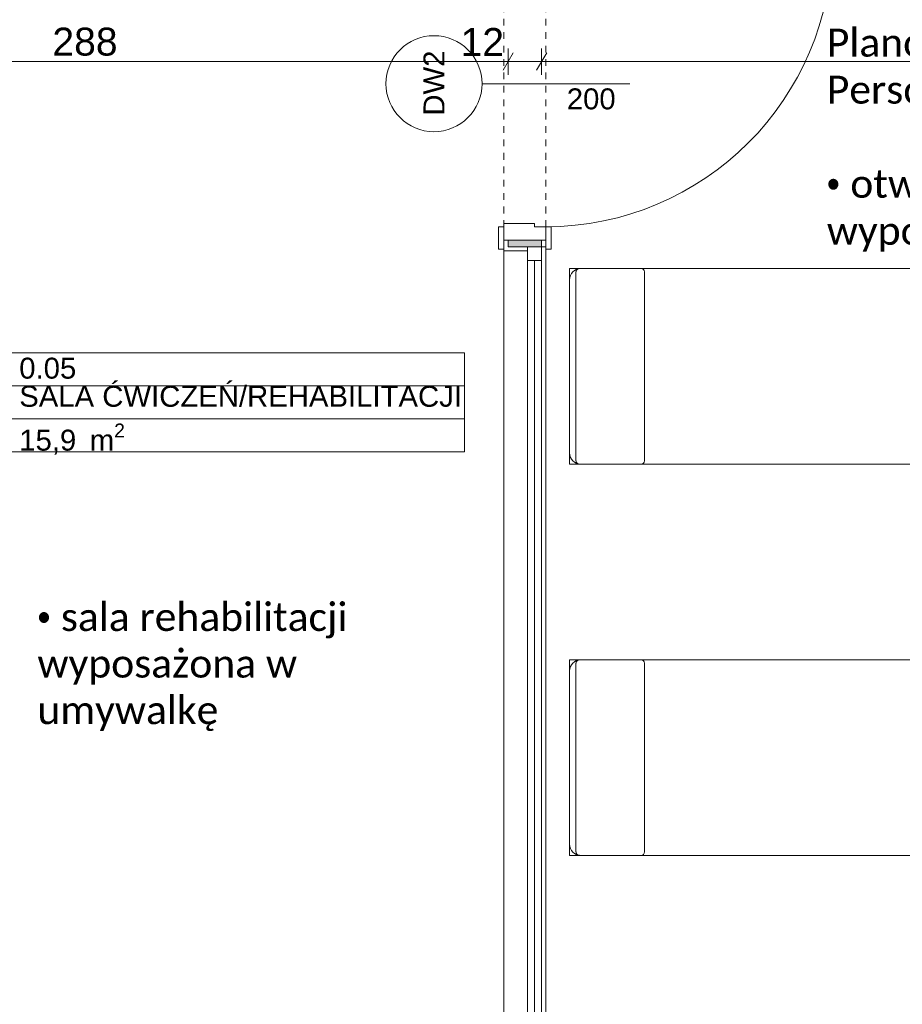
# Model space of a CAD drawing. Extents: x 100 to 2982, y 37 to 2050.
# Tile 25 of 130: x 778 to 1094, y 717 to 1070. Entities that reach past the tile are written whole.
import ezdxf
from ezdxf.xclip import XClip

# ---------------------------------------------------------------- set-up
doc = ezdxf.new("R2010")
doc.units = 0
doc.header["$MEASUREMENT"] = 0
doc.header["$XCLIPFRAME"] = 0
doc.linetypes.add('Przerywana', pattern=[24, 12, -12])
for name, color, linetype in [('210-A Pomieszczenia', 7, 'Continuous'), ('299-A Wymiary Opisy', 7, 'Continuous'), ('820-G Rysunki Obrazki', 7, 'Continuous'), ('830-G Teksty Etykiety', 7, 'Continuous'), ('A_ŚCIANY NOŚNE', 7, 'Continuous'), ('Drzwi ARCHICAD', 7, 'Continuous'), ('Nowe_330-W Wyposażenie', 7, 'Continuous'), ('Okna ARCHICADa', 7, 'Continuous'), ('Znaczniki drzwi ARCHICADa', 7, 'Continuous')]:
    doc.layers.add(name, color=color, linetype=linetype)
doc.styles.add('STYL_AUTOMATYCZNY_3', font='arial.ttf')
doc.styles.add('STYL_AUTOMATYCZNY_7', font='arial.ttf')
doc.styles.add('STYL_AUTOMATYCZNY_8', font='calibri.ttf')
pattern_1 = [(0, (-18316.349, -206.5255), (0, 8.660254), [0, -5]), (0, (-18313.849, -202.195), (0, 8.660254), [0, -5])]

# ---------------------------------------------------------------- blocks, each defined once
blk = doc.blocks.new('Rysunek_1_1', base_point=(-18316.35, -206.53))
at = {"layer": 'A_ŚCIANY NOŚNE', "linetype": 'Continuous', "lineweight": 5}
h = blk.add_hatch(dxfattribs=at)
h.set_pattern_fill('Tynk_0001', color=180, style=0, pattern_type=2)
h.set_pattern_definition(pattern_1)
h.paths.add_polyline_path([(951.3, 988.43), (952.8, 988.43), (952.8, 990.76), (951.3, 990.76)])
at = {"layer": 'A_ŚCIANY NOŚNE', "linetype": 'Continuous', "lineweight": 13}
blk.add_hatch(color=62, dxfattribs=at).paths.add_polyline_path([(952.8, 990.76), (952.8, 988.43), (959.8, 988.43), (964.8, 988.43), (964.8, 990.76)])
at = {"layer": 'A_ŚCIANY NOŚNE', "linetype": 'Continuous', "lineweight": 5}
h = blk.add_hatch(dxfattribs=at)
h.set_pattern_fill('Tynk_0001', color=180, style=0, pattern_type=2)
h.set_pattern_definition(pattern_1)
h.paths.add_polyline_path([(964.8, 990.76), (964.8, 988.43), (966.3, 988.43), (966.3, 990.76)])
h = blk.add_hatch(dxfattribs=at)
h.set_pattern_fill('Tynk_0001', color=180, style=0, pattern_type=2)
h.set_pattern_definition(pattern_1)
h.paths.add_polyline_path([(951.3, 986.93), (959.8, 986.93), (959.8, 988.43), (952.8, 988.43), (951.3, 988.43)])
at = {"layer": '210-A Pomieszczenia', "color": 6, "linetype": 'Continuous', "lineweight": 13, "ltscale": 0.2}
for p, q in [((772.97, 950.42), (937.19, 950.42)), ((937.19, 950.42), (937.19, 938.63)), ((937.19, 938.63), (772.97, 938.63)), ((772.97, 938.63), (937.19, 938.63)), ((937.19, 938.63), (937.19, 926.85)), ((937.19, 926.85), (772.97, 926.85)), ((772.97, 926.85), (937.19, 926.85)), ((937.19, 926.85), (937.19, 915.06)), ((937.19, 915.06), (772.97, 915.06))]:
    blk.add_line(p, q, dxfattribs=at)
at = {"layer": '299-A Wymiary Opisy', "color": 45, "linetype": 'Continuous', "lineweight": 15, "ltscale": 0.2}
for p, q in [((954.61, 1057.81), (951, 1051.56)), ((966.61, 1057.81), (963, 1051.56))]:
    blk.add_line(p, q, dxfattribs=at)
at = {"layer": '299-A Wymiary Opisy', "color": 85, "linetype": 'Continuous', "lineweight": 13, "ltscale": 0.2}
for p, q in [((952.8, 1049.99), (952.8, 1059.37)), ((964.8, 1049.99), (964.8, 1059.37)), ((664.8, 1054.68), (952.8, 1054.68)), ((952.8, 1054.68), (964.8, 1054.68)), ((964.8, 1054.68), (1983.3, 1054.68))]:
    blk.add_line(p, q, dxfattribs=at)
at = {"layer": 'A_ŚCIANY NOŚNE', "color": 47, "linetype": 'Continuous', "lineweight": 15, "ltscale": 0.2}
for p, q in [((951.3, 990.76), (951.3, 988.43)), ((952.8, 990.76), (951.3, 990.76)), ((964.8, 990.76), (952.8, 990.76)), ((966.3, 990.76), (964.8, 990.76)), ((966.3, 990.76), (966.3, 988.43)), ((951.3, 988.43), (951.3, 986.93)), ((959.8, 986.93), (951.3, 986.93)), ((959.8, 988.43), (959.8, 986.93)), ((964.8, 988.43), (959.8, 988.43)), ((966.3, 988.43), (964.8, 988.43))]:
    blk.add_line(p, q, dxfattribs=at)
at = {"layer": 'A_ŚCIANY NOŚNE', "color": 67, "linetype": 'Continuous', "lineweight": 13, "ltscale": 0.2}
for p, q in [((952.8, 990.76), (952.8, 988.43)), ((964.8, 988.43), (964.8, 990.76)), ((952.8, 988.43), (959.8, 988.43))]:
    blk.add_line(p, q, dxfattribs=at)
at = {"layer": 'A_ŚCIANY NOŚNE', "color": 47, "linetype": 'Continuous', "lineweight": 15, "ltscale": 0.2, "flags": 128}
for points in [[(951.3, 990.76), (951.3, 988.43)], [(966.3, 988.43), (966.3, 990.76)]]:
    blk.add_lwpolyline(points, dxfattribs=at)
at = {"layer": 'Drzwi ARCHICAD', "color": 3, "linetype": 'Przerywana', "lineweight": 13, "ltscale": 0.2}
for p, q in [((951.3, 990.76), (951.3, 1102.76)), ((966.3, 990.76), (966.3, 1102.76))]:
    blk.add_line(p, q, dxfattribs=at)
at = {"layer": 'Drzwi ARCHICAD', "color": 3, "linetype": 'Continuous', "lineweight": 13, "ltscale": 0.2}
for p, q in [((949.4, 995.56), (949.4, 987.56)), ((951.3, 995.56), (949.4, 995.56)), ((951.3, 987.56), (951.3, 995.56)), ((966.3, 995.56), (966.3, 987.56)), ((968.2, 995.56), (966.3, 995.56)), ((968.2, 987.56), (968.2, 995.56)), ((949.4, 987.56), (951.3, 987.56)), ((966.3, 987.56), (968.2, 987.56))]:
    blk.add_line(p, q, dxfattribs=at)
at = {"layer": 'Drzwi ARCHICAD', "color": 23, "linetype": 'Continuous', "lineweight": 15, "ltscale": 0.2}
for p, q in [((951.3, 996.76), (962.3, 996.76)), ((951.3, 990.76), (951.3, 996.76)), ((962.3, 996.76), (962.3, 995.56)), ((962.3, 995.56), (966.3, 995.56)), ((966.3, 995.56), (966.3, 990.76)), ((966.3, 990.76), (951.3, 990.76))]:
    blk.add_line(p, q, dxfattribs=at)
at = {"layer": 'Drzwi ARCHICAD', "color": 47, "linetype": 'Continuous', "lineweight": 15, "ltscale": 0.2}
for p, q in [((952.8, 990.76), (951.3, 990.76)), ((952.8, 990.76), (951.3, 990.76)), ((951.3, 990.76), (951.3, 987.56)), ((951.3, 990.76), (951.3, 987.56)), ((964.8, 990.76), (952.8, 990.76)), ((964.8, 990.76), (952.8, 990.76)), ((966.3, 990.76), (964.8, 990.76)), ((966.3, 990.76), (964.8, 990.76)), ((966.3, 990.76), (966.3, 987.56)), ((966.3, 990.76), (966.3, 987.56))]:
    blk.add_line(p, q, dxfattribs=at)
at = {"layer": 'Drzwi ARCHICAD', "color": 3, "linetype": 'Continuous', "lineweight": 13, "ltscale": 0.2}
blk.add_arc((966.3, 1097.96), 102.4, 270, 0, dxfattribs=at)
at = {"layer": 'Nowe_330-W Wyposażenie', "color": 4, "linetype": 'Continuous', "lineweight": 13, "ltscale": 0.2}
for p, q in [((978.32, 980.59), (1000.37, 980.59)), ((977.09, 911.82), (977.09, 979.37)), ((1001.59, 979.37), (1001.59, 911.82)), ((1000.37, 910.59), (978.32, 910.59)), ((977.09, 771.82), (977.09, 839.37)), ((978.32, 840.59), (1000.37, 840.59)), ((1001.59, 839.37), (1001.59, 771.82)), ((1000.37, 770.59), (978.32, 770.59))]:
    blk.add_line(p, q, dxfattribs=at)
at = {"layer": 'Nowe_330-W Wyposażenie', "color": 4, "linetype": 'Continuous', "lineweight": 13, "ltscale": 0.2, "flags": 128}
for points in [[(1149.76, 910.59), (1149.76, 980.59), (974.76, 980.59), (974.76, 910.59)], [(1149.76, 770.59), (1149.76, 840.59), (974.76, 840.59), (974.76, 770.59)]]:
    blk.add_lwpolyline(points, close=True, dxfattribs=at)
at = {"layer": 'Nowe_330-W Wyposażenie', "color": 4, "linetype": 'Continuous', "lineweight": 13, "ltscale": 0.2}
for centre, radius, start, end in [((978.76, 976.59), 4, 90, 180), ((978.32, 979.37), 1.22, 90, 180), ((1000.37, 979.37), 1.23, 0, 90), ((978.76, 914.59), 4, 180, 270), ((978.32, 911.82), 1.22, 180, 270), ((1000.37, 911.82), 1.23, 270, 0), ((978.76, 836.59), 4, 90, 180), ((978.32, 839.37), 1.22, 90, 180), ((1000.37, 839.37), 1.23, 0, 90), ((978.76, 774.59), 4, 180, 270), ((978.32, 771.82), 1.22, 180, 270), ((1000.37, 771.82), 1.23, 270, 0)]:
    blk.add_arc(centre, radius, start, end, dxfattribs=at)
at = {"layer": 'Okna ARCHICADa', "color": 47, "linetype": 'Continuous', "lineweight": 15, "ltscale": 0.2}
for p, q in [((951.3, 988.43), (951.3, 986.93)), ((959.8, 986.93), (951.3, 986.93)), ((964.8, 988.43), (959.8, 988.43)), ((964.8, 988.43), (959.8, 988.43)), ((966.3, 988.43), (964.8, 988.43))]:
    blk.add_line(p, q, dxfattribs=at)
at = {"layer": 'Okna ARCHICADa', "color": 3, "linetype": 'Continuous', "lineweight": 13, "ltscale": 0.2}
for p, q in [((951.3, 986.93), (951.3, 622.51)), ((966.3, 988.43), (966.3, 621.01)), ((959.8, 626.01), (959.8, 983.43)), ((962.3, 983.43), (962.3, 626.01)), ((964.8, 983.43), (964.8, 626.01))]:
    blk.add_line(p, q, dxfattribs=at)
at = {"layer": 'Okna ARCHICADa', "color": 23, "linetype": 'Continuous', "lineweight": 15, "ltscale": 0.2}
for p, q in [((959.8, 983.43), (959.8, 988.43)), ((964.8, 988.43), (964.8, 983.43)), ((964.8, 983.43), (959.8, 983.43))]:
    blk.add_line(p, q, dxfattribs=at)
at = {"layer": 'Znaczniki drzwi ARCHICADa', "color": 45, "linetype": 'Continuous', "lineweight": 15, "ltscale": 0.2}
blk.add_line((943.48, 1046.76), (996.3, 1046.76), dxfattribs=at)
at = {"layer": 'Znaczniki drzwi ARCHICADa', "color": 2, "linetype": 'Continuous', "lineweight": 13, "ltscale": 0.2, "flags": 128}
blk.add_lwpolyline([(926.3, 1063.94, 1), (926.3, 1029.58, 1)], format="xyb", close=True, dxfattribs=at)
at = {"layer": '210-A Pomieszczenia', "color": 6, "linetype": 'Continuous', "lineweight": 13, "char_height": 7.5, "attachment_point": 1}
for s, insert, style in [('\\A1;{\\pql;\\pt0,25;\\fArial|b0|i0|c238|p38;0.05\\fArial|b0|i0|c238|p38;\\A1{\\H.66x;\\S^  ;}\\fArial|b0|i0|c238|p38;\\fArial|b0|i0|c238|p38;\\A1{\\H.66x;\\S^  ;}}', (777.97, 948.7), 'STYL_AUTOMATYCZNY_3'), ('\\A1;{\\pql;\\pt0,230;\\fArial|b0|i0|c0|p38;SALA ĆWICZEŃ/REHABILITACJI\\fArial|b0|i0|c0|p38;\\A1{\\H.66x;\\S^  ;}\\fArial|b0|i0|c0|p38;\\fArial|b0|i0|c0|p38;\\A1{\\H.66x;\\S^  ;}}', (777.97, 938.64), 'STYL_AUTOMATYCZNY_7'), ('\\A1;{\\pql;\\pt0,25;\\fArial|b0|i0|c238|p38;15,9\\fArial|b0|i0|c238|p38;\\A1{\\H.66x;\\S^  ;}\\fArial|b0|i0|c238|p38; m\\fArial|b0|i0|c238|p38;\\A1{\\H.66x;\\S2^  ;}}', (777.97, 925.13), 'STYL_AUTOMATYCZNY_3')]:
    blk.add_mtext(s, dxfattribs=dict(at, insert=insert, style=style))
at = {"layer": '299-A Wymiary Opisy', "color": 46, "linetype": 'Continuous', "lineweight": 15, "char_height": 10, "attachment_point": 7, "style": 'STYL_AUTOMATYCZNY_7'}
for s, insert, width in [('\\A1;{\\pql;\\fArial|b0|i0|c0|p38;288}', (789.83, 1056.68), 22.7658), ('\\A1;{\\pql;\\fArial|b0|i0|c0|p38;12}', (935.82, 1056.68), 15.1772)]:
    blk.add_mtext(s, dxfattribs=dict(at, insert=insert, width=width))
at = {"layer": '830-G Teksty Etykiety', "color": 1, "linetype": 'Continuous', "lineweight": 13, "insert": (1066.81, 1066.45), "char_height": 10, "width": 441.3625, "attachment_point": 1, "line_spacing_factor": 1.009915, "style": 'STYL_AUTOMATYCZNY_8'}
blk.add_mtext('\\A1;{\\pql;\\fCalibri|b0|i0|c0|p34;Planowana liczba podopiecznych: do 20 osób\\P\\pql;\\fCalibri|b0|i0|c0|p34;Personel: 3 osoby\\P\\pql;\\pt431.79,799.55;\\fCalibri|b0|i0|c0|p34;\\P\\pql;\\fSymbol|b0|i0|c2|p22;· \\fCalibri|b0|i0|c0|p34;otwarta sala wspólna z aneksem kuchennym, wydzielonymi strefami wypoczynku, gier i zajęć integracyjnych}', dxfattribs=at)
at = {"layer": '830-G Teksty Etykiety', "color": 1, "linetype": 'Continuous', "lineweight": 13, "insert": (784.47, 877.56), "char_height": 10, "width": 159.074, "attachment_point": 1, "style": 'STYL_AUTOMATYCZNY_8'}
blk.add_mtext('\\A1;{\\pql;\\pt431.81,799.619;\\fCalibri|b0|i0|c0|p34;^I^I\\P\\pql;\\pt431.81,799.619;\\fSymbol|b0|i0|c2|p22;· \\fCalibri|b0|i0|c0|p34;sala rehabilitacji wyposażona w umywalkę^I^I\\P\\pql;\\fSymbol|b0|i0|c2|p22;}', dxfattribs=at)
at = {"layer": 'Znaczniki drzwi ARCHICADa', "color": 7, "linetype": 'Continuous', "lineweight": 13, "insert": (973.8, 1035.39), "char_height": 7.5, "attachment_point": 7, "style": 'STYL_AUTOMATYCZNY_3'}
blk.add_mtext('\\A1;{\\pql;\\pt0;\\fArial|b0|i0|c238|p38;200\\fArial|b0|i0|c238|p38;\\A1{\\H.66x;\\S^  ;}\\fArial|b0|i0|c238|p38;\\fArial|b0|i0|c238|p38;}', dxfattribs=at)
at = {"layer": 'Znaczniki drzwi ARCHICADa', "color": 7, "linetype": 'Continuous', "lineweight": 13, "insert": (930.05, 1035.34), "char_height": 7.5, "attachment_point": 7, "rotation": 90, "style": 'STYL_AUTOMATYCZNY_3'}
blk.add_mtext('\\A1;{\\pql;\\pt0;\\fArial|b0|i0|c238|p38;DW2\\fArial|b0|i0|c238|p38;\\fArial|b0|i0|c238|p38;\\fArial|b0|i0|c238|p38;}', dxfattribs=at)

msp = doc.modelspace()

# ---------------------------------------------------------------- block references
at = {"layer": '820-G Rysunki Obrazki', "color": 65, "linetype": 'Continuous', "lineweight": 13, "ltscale": 0.2}
ref = msp.add_blockref('Rysunek_1_1', (-18316.35, -206.53), dxfattribs=at)
XClip(ref).set_block_clipping_path([(244.527027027, 75.2081975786), (2570.9054054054, 2024.1891891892)])

doc.saveas('drawing.dxf')
